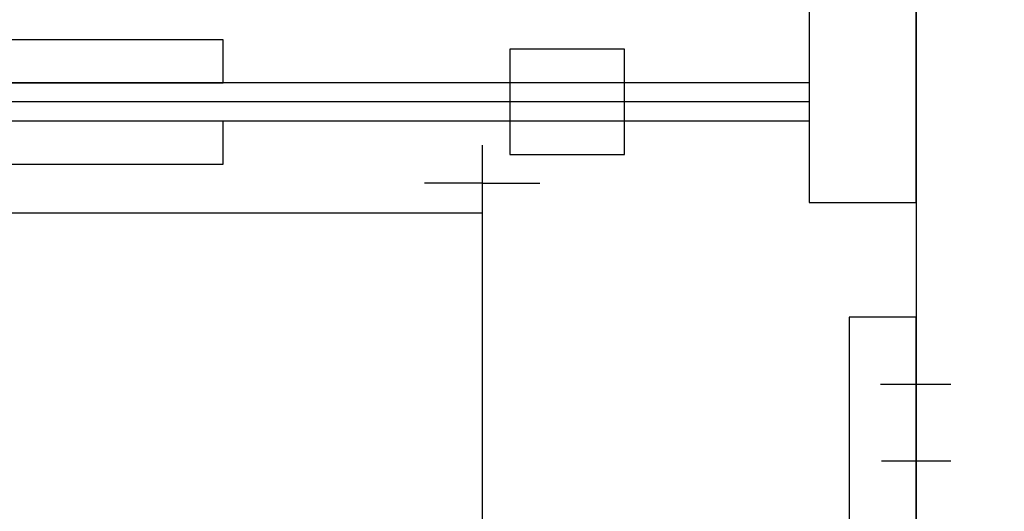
# Model space of a CAD drawing. Extents: x -1507204116 to 3732041488, y -170180604 to 62810664.
# Tile 43 of 54: x 128656 to 138955, y 3588 to 8726. Entities that reach past the tile are written whole.
import ezdxf

# ---------------------------------------------------------------- set-up
doc = ezdxf.new("R2010")
doc.units = 0
doc.header["$LTSCALE"] = 1000
doc.header["$MEASUREMENT"] = 0
doc.layers.add('_ZAŘÍZENÍ', color=7, linetype='CONTINUOUS')

msp = doc.modelspace()

# ---------------------------------------------------------------- linework, layer by layer
at = {"layer": '_ZAŘÍZENÍ', "color": 0, "lineweight": -2}
for p, q in [((136913, 7867), (93583, 7867)), ((133493, 7415), (133493, -142)), ((133493, 7017), (132889, 7017)), ((133493, 7017), (134097, 7017)), ((116993, 6707), (133493, 6707)), ((137661, 4917), (138396, 4917)), ((137672, 4117), (138396, 4117))]:
    msp.add_line(p, q, dxfattribs=at)
for points in [[(138033, 6817), (138033, 18217), (136913, 18217), (136913, 6817)], [(130783, 8067), (130783, 8517), (128433, 8517), (128433, 8067)], [(134983, 7317), (134983, 8417), (133783, 8417), (133783, 7317)], [(130783, 7217), (130783, 7667), (128433, 7667), (128433, 7217)], [(138033, 3417), (138033, 5617), (137333, 5617), (137333, 3417)]]:
    msp.add_lwpolyline(points, close=True, dxfattribs=at)
for points in [[(138033, 18217), (138033, 2117), (140733, 2117)], [(133783, 8067), (128433, 8067)], [(134983, 8067), (133783, 8067)], [(136913, 8067), (134983, 8067)], [(133783, 7667), (128433, 7667)], [(134983, 7667), (133783, 7667)], [(136913, 7667), (134983, 7667)]]:
    msp.add_lwpolyline(points, dxfattribs=at)

doc.saveas('drawing.dxf')
